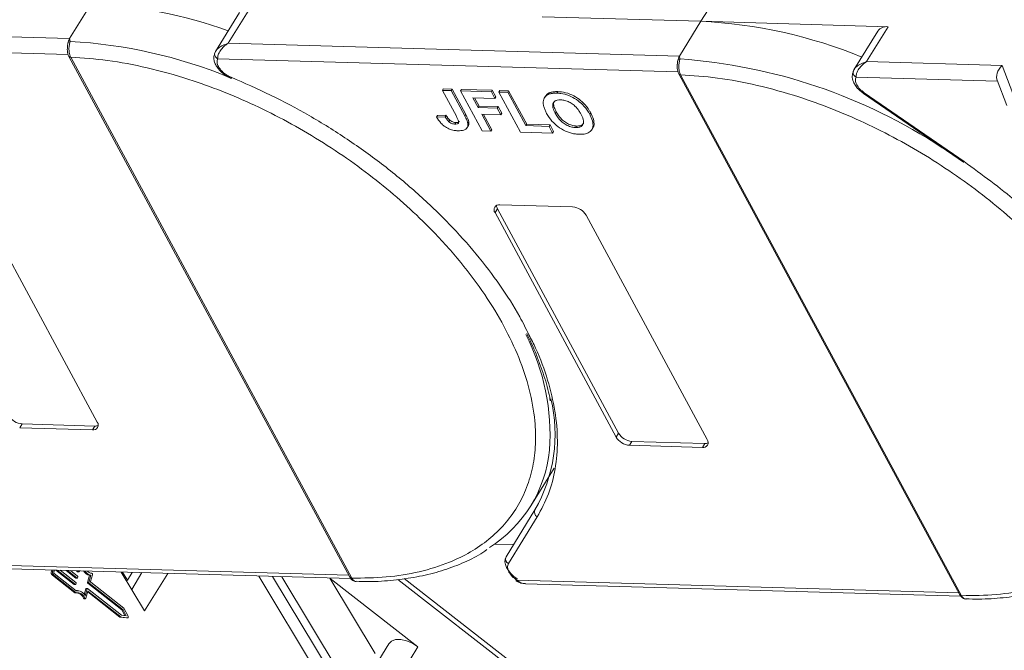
# Model space of a CAD drawing. Header units: millimetres. Extents: x 1995 to 3465, y 709 to 1742.
# Tile 34 of 45: x 2929 to 2990, y 1596 to 1636. Entities that reach past the tile are written whole.
import ezdxf

# ---------------------------------------------------------------- set-up
doc = ezdxf.new("R2010")
doc.units = ezdxf.units.MM

msp = doc.modelspace()

# ---------------------------------------------------------------- linework, layer by layer
at = {"color": 7, "linetype": 'Continuous', "lineweight": 15}
for p, q in [((2971.417, 1635.451), (2972.767, 1637.641)), ((2933.14, 1636.552), (2931.791, 1634.362)), ((2942.448, 1635.994), (2940.948, 1633.56)), ((2941.748, 1634.076), (2943.097, 1636.265)), ((2931.791, 1634.362), (2903.471, 1635.177)), ((2961.46, 1635.738), (2971.417, 1635.451)), ((2971.417, 1635.451), (2970.068, 1633.262)), ((2983.165, 1635.114), (2971.417, 1635.451)), ((2982.516, 1634.842), (2981.016, 1632.409)), ((2981.815, 1632.924), (2983.165, 1635.114)), ((2902.803, 1634.205), (2931.698, 1633.375)), ((2931.791, 1634.362), (2931.82, 1634.188)), ((2970.068, 1633.262), (2941.748, 1634.076)), ((2940.962, 1633.583), (2940.892, 1633.41)), ((2931.747, 1633.25), (2949.389, 1600.555)), ((2931.857, 1633.197), (2931.858, 1633.196)), ((2931.858, 1633.196), (2949.499, 1600.501)), ((2941.08, 1633.105), (2969.975, 1632.274)), ((2970.068, 1633.262), (2970.096, 1633.087)), ((2990.326, 1632.68), (2981.815, 1632.924)), ((2990.99, 1630.928), (2990.326, 1632.68)), ((2970.024, 1632.149), (2987.665, 1599.455)), ((2970.134, 1632.097), (2970.135, 1632.095)), ((2970.135, 1632.095), (2987.776, 1599.401)), ((2981.031, 1632.433), (2980.96, 1632.26)), ((2981.148, 1631.953), (2990.03, 1631.698)), ((2990.008, 1631.755), (2990.607, 1630.176)), ((2955.245, 1631.212), (2955.185, 1631.115)), ((2955.185, 1631.115), (2956.064, 1629.487)), ((2955.735, 1631.099), (2955.185, 1631.115)), ((2955.245, 1631.212), (2955.795, 1631.196)), ((2955.735, 1631.099), (2955.795, 1631.196)), ((2956.59, 1629.513), (2955.735, 1631.099)), ((2955.795, 1631.196), (2956.65, 1629.611)), ((2956.321, 1631.082), (2956.381, 1631.179)), ((2956.321, 1631.082), (2957.678, 1628.567)), ((2958.261, 1631.026), (2956.321, 1631.082)), ((2956.381, 1631.179), (2958.321, 1631.124)), ((2958.261, 1631.026), (2958.321, 1631.124)), ((2958.488, 1630.607), (2958.261, 1631.026)), ((2958.321, 1631.124), (2958.548, 1630.704)), ((2958.738, 1631.013), (2958.798, 1631.11)), ((2958.738, 1631.013), (2960.095, 1628.498)), ((2959.287, 1630.997), (2958.738, 1631.013)), ((2958.798, 1631.11), (2959.347, 1631.094)), ((2959.287, 1630.997), (2959.347, 1631.094)), ((2960.418, 1628.901), (2959.287, 1630.997)), ((2959.347, 1631.094), (2960.478, 1628.998)), ((2961.89, 1630.956), (2961.83, 1630.858)), ((2962.438, 1631.037), (2962.378, 1630.94)), ((2981.615, 1630.921), (2987.891, 1626.6)), ((2987.94, 1626.645), (2981.663, 1630.966)), ((2957.096, 1630.647), (2958.488, 1630.607)), ((2957.427, 1630.035), (2957.096, 1630.647)), ((2957.21, 1630.644), (2957.487, 1630.132)), ((2958.488, 1630.607), (2958.548, 1630.704)), ((2961.653, 1630.747), (2961.593, 1630.65)), ((2956.65, 1629.611), (2956.59, 1629.513)), ((2957.427, 1630.035), (2957.487, 1630.132)), ((2958.635, 1630), (2957.427, 1630.035)), ((2957.487, 1630.132), (2958.695, 1630.097)), ((2957.653, 1629.615), (2958.861, 1629.581)), ((2958.227, 1628.551), (2957.653, 1629.615)), ((2957.767, 1629.612), (2958.287, 1628.649)), ((2958.635, 1630), (2958.695, 1630.097)), ((2958.861, 1629.581), (2958.635, 1630)), ((2958.695, 1630.097), (2958.921, 1629.678)), ((2958.861, 1629.581), (2958.921, 1629.678)), ((2962.332, 1629.772), (2962.272, 1629.675)), ((2964.495, 1629.705), (2964.435, 1629.607)), ((2954.826, 1629.443), (2954.886, 1629.54)), ((2955.358, 1629.459), (2954.826, 1629.443)), ((2954.886, 1629.54), (2955.418, 1629.556)), ((2955.418, 1629.556), (2955.358, 1629.459)), ((2955.661, 1629.241), (2955.601, 1629.144)), ((2956.03, 1629.094), (2955.97, 1628.997)), ((2956.846, 1629.134), (2956.786, 1629.037)), ((2960.418, 1628.901), (2960.478, 1628.998)), ((2960.478, 1628.998), (2961.943, 1628.956)), ((2961.883, 1628.859), (2961.943, 1628.956)), ((2961.943, 1628.956), (2962.169, 1628.537)), ((2956.746, 1628.782), (2956.806, 1628.88)), ((2957.678, 1628.567), (2958.227, 1628.551)), ((2958.227, 1628.551), (2958.287, 1628.649)), ((2960.095, 1628.498), (2962.109, 1628.44)), ((2961.883, 1628.859), (2960.418, 1628.901)), ((2962.109, 1628.44), (2961.883, 1628.859)), ((2962.109, 1628.44), (2962.169, 1628.537)), ((2963.611, 1628.876), (2963.551, 1628.779)), ((2964.566, 1628.654), (2964.626, 1628.751)), ((2925.929, 1624.379), (2933.529, 1610.294)), ((2958.643, 1623.686), (2958.493, 1623.443)), ((2966.093, 1609.358), (2958.493, 1623.443)), ((2958.643, 1623.686), (2966.243, 1609.601)), ((2958.793, 1623.929), (2963.363, 1623.798)), ((2964.206, 1623.279), (2971.806, 1609.194)), ((2928.659, 1609.939), (2928.809, 1610.182)), ((2933.229, 1609.808), (2928.659, 1609.939)), ((2928.809, 1610.182), (2933.379, 1610.051)), ((2933.379, 1610.051), (2933.229, 1609.808)), ((2966.243, 1609.601), (2966.093, 1609.358)), ((2966.935, 1608.839), (2967.085, 1609.082)), ((2971.506, 1608.707), (2966.935, 1608.839)), ((2967.085, 1609.082), (2971.656, 1608.951)), ((2971.656, 1608.951), (2971.506, 1608.707)), ((2960.74, 1605.035), (2962.195, 1607.395)), ((2960.994, 1604.78), (2959.181, 1601.838)), ((2961.142, 1604.353), (2959.329, 1601.412)), ((2958.473, 1602.644), (2959.657, 1602.61)), ((2949.322, 1600.679), (2921.579, 1601.476)), ((2922.13, 1601.255), (2949.448, 1600.47)), ((2930.671, 1601.01), (2930.651, 1600.94)), ((2930.734, 1600.942), (2930.651, 1600.94)), ((2930.708, 1600.684), (2930.791, 1600.686)), ((2930.708, 1600.684), (2932.111, 1599.578)), ((2930.753, 1601.007), (2930.734, 1600.942)), ((2930.791, 1600.686), (2932.194, 1599.58)), ((2930.805, 1600.886), (2930.838, 1601.005)), ((2932.204, 1599.713), (2930.824, 1600.801)), ((2930.928, 1601.002), (2932.068, 1600.103)), ((2931.016, 1601), (2932.151, 1600.105)), ((2932.184, 1600.22), (2931.201, 1600.995)), ((2931.574, 1600.984), (2932.181, 1600.505)), ((2931.663, 1600.981), (2932.265, 1600.507)), ((2932.297, 1600.622), (2931.848, 1600.976)), ((2932.221, 1600.965), (2932.295, 1600.907)), ((2932.29, 1600.522), (2932.307, 1600.579)), ((2932.378, 1600.909), (2932.295, 1600.907)), ((2932.304, 1600.904), (2932.387, 1600.906)), ((2932.31, 1600.963), (2932.378, 1600.909)), ((2932.404, 1600.924), (2932.414, 1600.96)), ((2933.049, 1600.68), (2932.924, 1600.236)), ((2933.133, 1600.681), (2933.007, 1600.238)), ((2933.133, 1600.681), (2933.049, 1600.68)), ((2933.11, 1600.297), (2933.228, 1600.712)), ((2935.034, 1600.884), (2936.5, 1598.451)), ((2935.417, 1600.373), (2935.11, 1600.882)), ((2935.417, 1600.373), (2935.721, 1600.865)), ((2935.688, 1599.799), (2936.334, 1600.847)), ((2936.5, 1598.451), (2937.948, 1600.801)), ((2943.665, 1600.636), (2947.547, 1594.193)), ((2944.523, 1600.612), (2949.05, 1593.099)), ((2949.478, 1593.349), (2945.111, 1600.595)), ((2932.151, 1600.105), (2932.068, 1600.103)), ((2932.077, 1600.1), (2932.16, 1600.102)), ((2932.177, 1600.12), (2932.193, 1600.177)), ((2932.265, 1600.507), (2932.181, 1600.505)), ((2932.19, 1600.502), (2932.273, 1600.504)), ((2933.007, 1600.238), (2932.924, 1600.236)), ((2933.017, 1600.195), (2932.934, 1600.193)), ((2932.934, 1600.193), (2935.064, 1598.514)), ((2933.017, 1600.195), (2935.147, 1598.516)), ((2935.194, 1598.619), (2933.12, 1600.254)), ((2935.365, 1600.335), (2935.417, 1600.373)), ((2948.129, 1600.508), (2950.977, 1595.781)), ((2953.655, 1596.193), (2948.148, 1600.476)), ((2949.499, 1600.501), (2949.5, 1600.5)), ((2952.391, 1600.415), (2970.395, 1586.414)), ((2970.918, 1586.377), (2952.792, 1600.472)), ((2987.599, 1599.578), (2959.856, 1600.376)), ((2960.407, 1600.155), (2987.725, 1599.37)), ((2932.111, 1599.578), (2932.194, 1599.58)), ((2932.283, 1599.722), (2932.2, 1599.72)), ((2932.811, 1599.834), (2932.71, 1599.478)), ((2932.894, 1599.836), (2932.769, 1599.392)), ((2932.811, 1599.834), (2932.894, 1599.836)), ((2932.815, 1599.25), (2932.94, 1599.694)), ((2932.911, 1599.854), (2932.828, 1599.852)), ((2935.05, 1598.171), (2932.92, 1599.85)), ((2932.925, 1599.639), (2934.949, 1598.043)), ((2932.94, 1599.694), (2935.032, 1598.045)), ((2987.776, 1599.401), (2987.777, 1599.399)), ((2932.75, 1599.238), (2932.666, 1599.236)), ((2932.698, 1599.212), (2932.781, 1599.214)), ((2935.348, 1598.147), (2935.05, 1598.171)), ((2935.147, 1598.516), (2935.064, 1598.514)), ((2935.064, 1598.514), (2935.26, 1598.154)), ((2935.147, 1598.516), (2935.348, 1598.147)), ((2935.467, 1598.117), (2935.194, 1598.619)), ((2934.949, 1598.043), (2935.032, 1598.045)), ((2934.949, 1598.043), (2935.354, 1598.01)), ((2935.032, 1598.045), (2935.437, 1598.012)), ((2935.437, 1598.012), (2935.354, 1598.01)), ((2935.354, 1598.01), (2935.357, 1598.01)), ((2935.357, 1598.01), (2935.44, 1598.012)), ((2951.826, 1596.388), (2950.326, 1593.955)), ((2952.156, 1593.761), (2953.655, 1596.193))]:
    msp.add_line(p, q, dxfattribs=at)
at = {"color": 7, "linetype": 'Continuous', "lineweight": 15, "flags": 128}
for points in [[(2941.932, 1631.935), (2941.931, 1631.898), (2941.936, 1631.871), (2941.946, 1631.856), (2941.955, 1631.853)], [(2981.663, 1630.966), (2981.641, 1630.94), (2981.624, 1630.925), (2981.615, 1630.92), (2981.615, 1630.921)], [(2987.891, 1626.6), (2987.892, 1626.6), (2987.901, 1626.604), (2987.917, 1626.62), (2987.94, 1626.645)], [(2959.883, 1600.458), (2959.673, 1600.615), (2959.487, 1600.789), (2959.333, 1600.974), (2959.216, 1601.165), (2959.14, 1601.353), (2959.109, 1601.532), (2959.123, 1601.696), (2959.181, 1601.838)], [(2932.378, 1600.909), (2932.382, 1600.907), (2932.385, 1600.906), (2932.389, 1600.906), (2932.393, 1600.908), (2932.396, 1600.91), (2932.399, 1600.914), (2932.402, 1600.919), (2932.404, 1600.924)], [(2933.192, 1600.804), (2933.201, 1600.802), (2933.211, 1600.796), (2933.219, 1600.786), (2933.225, 1600.774), (2933.229, 1600.759), (2933.231, 1600.743), (2933.231, 1600.727), (2933.228, 1600.712)], [(2932.151, 1600.105), (2932.155, 1600.103), (2932.159, 1600.102), (2932.162, 1600.102), (2932.166, 1600.104), (2932.17, 1600.106), (2932.173, 1600.11), (2932.175, 1600.115), (2932.177, 1600.12)], [(2932.265, 1600.507), (2932.268, 1600.505), (2932.272, 1600.504), (2932.276, 1600.504), (2932.28, 1600.506), (2932.283, 1600.508), (2932.286, 1600.512), (2932.289, 1600.517), (2932.29, 1600.522)], [(2959.856, 1600.376), (2959.835, 1600.349), (2959.82, 1600.333), (2959.813, 1600.327), (2959.813, 1600.333), (2959.821, 1600.35), (2959.835, 1600.377), (2959.856, 1600.413), (2959.883, 1600.458)], [(2932.92, 1599.85), (2932.916, 1599.853), (2932.912, 1599.854), (2932.908, 1599.853), (2932.905, 1599.852), (2932.901, 1599.849), (2932.898, 1599.846), (2932.896, 1599.841), (2932.894, 1599.836)], [(2932.815, 1599.25), (2932.81, 1599.236), (2932.803, 1599.225), (2932.794, 1599.218), (2932.785, 1599.214), (2932.775, 1599.214), (2932.765, 1599.218), (2932.757, 1599.226), (2932.75, 1599.238)], [(2935.467, 1598.117), (2935.474, 1598.102), (2935.477, 1598.084), (2935.477, 1598.065), (2935.474, 1598.047), (2935.468, 1598.032), (2935.459, 1598.02), (2935.449, 1598.013), (2935.437, 1598.012)], [(2953.655, 1596.193), (2953.311, 1596.417), (2952.941, 1596.574), (2952.578, 1596.652), (2952.252, 1596.645), (2951.993, 1596.552), (2951.826, 1596.388)]]:
    msp.add_lwpolyline(points, dxfattribs=at)
at = {"color": 7, "linetype": 'Continuous', "lineweight": 15}
for centre, radius, start, end in [((2931.772, 1606.877), 29.706, 70.37766, 87.36022), ((2969.954, 1605.105), 30.382, 67.65228, 87.24033), ((2983.071, 1634.427), 0.693, 82.19656, 143.19427), ((2931.88, 1633.975), 0.222, 105.89828, 154.18769), ((2930.182, 1603.692), 30.54, 67.61991, 86.92618), ((2941.131, 1633.398), 0.239, 148.58106, 178.03497), ((2941.238, 1633.413), 0.346, 181.21772, 242.87162), ((2931.847, 1633.318), 0.121, 213.31763, 274.70456), ((2931.849, 1633.319), 0.123, 214.04545, 273.97599), ((2970.157, 1632.874), 0.222, 105.89828, 154.18769), ((2967.697, 1598.885), 34.287, 56.61812, 85.98746), ((2970.124, 1632.217), 0.121, 213.31763, 274.70456), ((2970.126, 1632.218), 0.123, 214.04545, 273.97599), ((2981.198, 1632.246), 0.238, 148.55546, 176.3003), ((2981.305, 1632.26), 0.345, 179.78709, 242.95412), ((2958.735, 1623.629), 0.306, 79.14736, 217.56468), ((2959.027, 1623.912), 0.446, 182.64256, 210.45521), ((2963.283, 1622.725), 1.076, 30.95613, 85.74517), ((2948.081, 1609.481), 13.862, 356.09889, 27.10414), ((2952.672, 1609.545), 9.59, 330.2055, 13.3954), ((2928.888, 1611.255), 1.076, 210.95613, 265.74517), ((2933.286, 1610.108), 0.306, 259.14736, 37.56468), ((2933.408, 1610.496), 0.446, 266.24921, 294.05501), ((2967.015, 1609.912), 1.076, 210.95613, 265.74517), ((2967.165, 1610.155), 1.076, 210.95613, 265.74517), ((2971.563, 1609.008), 0.306, 259.14736, 37.56468), ((2971.685, 1609.396), 0.446, 266.24921, 294.05501), ((2953.743, 1609.349), 8.207, 302.40058, 354.33401), ((2961.286, 1604.642), 0.323, 154.70189, 243.53573), ((2959.473, 1601.701), 0.323, 154.70189, 243.53573), ((2930.895, 1600.86), 0.257, 161.91589, 223.40054), ((2930.978, 1600.862), 0.257, 161.91589, 223.40054), ((2930.886, 1600.859), 0.0855, 161.91589, 223.40054), ((2932.304, 1600.918), 0.0135, 229.67127, 270.30289), ((2932.266, 1600.593), 0.0428, 341.91589, 43.40054), ((2933.187, 1601.271), 0.607, 211.65461, 256.85548), ((2933.27, 1601.271), 0.605, 212.05082, 256.89148), ((2933.22, 1601.258), 0.454, 223.26561, 266.39483), ((2949.491, 1600.624), 0.123, 214.04545, 273.97599), ((2949.492, 1600.623), 0.123, 214.09141, 273.93668), ((2932.077, 1600.114), 0.0135, 229.67127, 270.30289), ((2932.19, 1600.516), 0.0135, 229.67127, 270.30289), ((2932.153, 1600.191), 0.0428, 341.91589, 43.40054), ((2932.965, 1600.223), 0.0428, 161.91589, 223.40054), ((2933.048, 1600.224), 0.0428, 161.91589, 223.40054), ((2933.151, 1600.283), 0.0428, 161.91589, 223.40054), ((2932.27, 1599.082), 0.504, 17.9465, 98.75134), ((2932.268, 1599.168), 0.548, 24.06002, 96.72699), ((2932.125, 1599.021), 0.582, 21.6349, 78.23874), ((2932.831, 1599.831), 0.021, 100.59105, 172.63218), ((2987.768, 1599.524), 0.123, 214.04545, 273.97599), ((2987.768, 1599.523), 0.123, 214.09141, 273.93668), ((2932.701, 1599.248), 0.0363, 199.62462, 265.26711)]:
    msp.add_arc(centre, radius, start, end, dxfattribs=at)
msp.add_ellipse((2990.597, 1632.177), major_axis=(0.441, 0.619), ratio=0.715737, start_param=1.232087, end_param=2.802883, dxfattribs=at)
for points, knots in [([(2931.661, 1633.927), (2931.652, 1633.818), (2931.638, 1633.65), (2931.675, 1633.411), (2931.722, 1633.305), (2931.746, 1633.251)], [0, 0, 0, 0, 0.471624, 0.732738, 1, 1, 1, 1]), ([(2931.663, 1633.86), (2931.664, 1633.917), (2931.665, 1633.989), (2931.678, 1634.057), (2931.681, 1634.071)], [0, 0, 0, 0, 0.789574, 1, 1, 1, 1]), ([(2931.82, 1634.188), (2931.813, 1634.159), (2931.799, 1634.095), (2931.775, 1633.977), (2931.756, 1633.841), (2931.748, 1633.679), (2931.758, 1633.509), (2931.794, 1633.336), (2931.835, 1633.246), (2931.857, 1633.197)], [0, 0, 0, 0, 0.111798, 0.24433, 0.368648, 0.500401, 0.687223, 0.827968, 1, 1, 1, 1]), ([(2940.927, 1633.522), (2940.959, 1633.572), (2941.029, 1633.684), (2941.287, 1633.903), (2941.567, 1634.008), (2941.748, 1634.076)], [0, 0, 0, 0, 0.227063, 0.501587, 1, 1, 1, 1]), ([(2941.748, 1634.076), (2941.654, 1634.012), (2941.466, 1633.883), (2941.248, 1633.621), (2941.102, 1633.34), (2941.087, 1633.18), (2941.08, 1633.105)], [0, 0, 0, 0, 0.2511309, 0.5018046, 0.7656407, 1, 1, 1, 1]), ([(2940.892, 1633.406), (2940.872, 1633.344), (2940.831, 1633.221), (2940.85, 1633.004), (2940.925, 1632.778), (2941.058, 1632.55), (2941.238, 1632.334), (2941.456, 1632.139), (2941.699, 1631.972), (2941.87, 1631.893), (2941.955, 1631.853)], [0, 0, 0, 0, 0.128528, 0.256215, 0.382974, 0.50872, 0.633372, 0.756852, 0.879085, 1, 1, 1, 1]), ([(2931.858, 1633.196), (2932.624, 1633.144), (2934.18, 1633.039), (2936.68, 1632.564), (2939.089, 1631.898), (2941.346, 1631.087), (2943.416, 1630.196), (2945.471, 1629.162), (2948.156, 1627.603), (2950.689, 1625.815), (2952.979, 1623.867), (2954.701, 1622.207), (2956.364, 1620.348), (2957.873, 1618.325), (2959.091, 1616.319), (2960.034, 1614.321), (2960.695, 1612.322), (2961.016, 1610.502), (2961.059, 1608.891), (2960.889, 1607.488), (2960.509, 1606.17), (2959.719, 1604.553), (2958.524, 1603.189), (2956.975, 1602.123), (2955.535, 1601.418), (2953.781, 1600.872), (2951.723, 1600.528), (2950.233, 1600.51), (2949.499, 1600.501)], [0, 0, 0, 0, 0.038862, 0.078912, 0.1200677, 0.1522272, 0.1843815, 0.2172151, 0.2500433, 0.3156185, 0.347778, 0.3799323, 0.4210926, 0.4611415, 0.5, 0.5388632, 0.578912, 0.6200677, 0.6522272, 0.6843815, 0.7172151, 0.7500433, 0.8156185, 0.847778, 0.8799323, 0.9210926, 0.9611404, 1, 1, 1, 1]), ([(2969.938, 1632.826), (2969.929, 1632.718), (2969.915, 1632.549), (2969.952, 1632.311), (2969.999, 1632.205), (2970.023, 1632.151)], [0, 0, 0, 0, 0.471624, 0.732738, 1, 1, 1, 1]), ([(2969.939, 1632.759), (2969.94, 1632.816), (2969.942, 1632.888), (2969.955, 1632.957), (2969.958, 1632.971)], [0, 0, 0, 0, 0.789574, 1, 1, 1, 1]), ([(2970.096, 1633.087), (2970.09, 1633.058), (2970.076, 1632.995), (2970.051, 1632.877), (2970.033, 1632.741), (2970.025, 1632.578), (2970.035, 1632.409), (2970.071, 1632.235), (2970.112, 1632.146), (2970.134, 1632.097)], [0, 0, 0, 0, 0.111798, 0.24433, 0.368648, 0.500401, 0.687223, 0.827968, 1, 1, 1, 1]), ([(2980.994, 1632.37), (2981.026, 1632.421), (2981.096, 1632.532), (2981.354, 1632.752), (2981.635, 1632.857), (2981.815, 1632.924)], [0, 0, 0, 0, 0.227063, 0.501587, 1, 1, 1, 1]), ([(2981.815, 1632.924), (2981.721, 1632.86), (2981.534, 1632.731), (2981.316, 1632.469), (2981.17, 1632.188), (2981.155, 1632.028), (2981.148, 1631.953)], [0, 0, 0, 0, 0.251519, 0.501784, 0.765632, 1, 1, 1, 1]), ([(2941.932, 1631.935), (2941.85, 1631.973), (2941.682, 1632.051), (2941.453, 1632.218), (2941.259, 1632.408), (2941.175, 1632.542), (2941.134, 1632.608)], [0, 0, 0, 0, 0.245513, 0.5, 0.754487, 1, 1, 1, 1]), ([(2970.135, 1632.095), (2970.901, 1632.044), (2972.457, 1631.938), (2974.957, 1631.463), (2977.366, 1630.797), (2979.623, 1629.987), (2981.693, 1629.096), (2983.747, 1628.062), (2986.433, 1626.503), (2988.966, 1624.715), (2991.255, 1622.766), (2992.978, 1621.107), (2994.641, 1619.248), (2996.15, 1617.225), (2997.368, 1615.219), (2998.311, 1613.221), (2998.971, 1611.222), (2999.293, 1609.402), (2999.336, 1607.791), (2999.166, 1606.387), (2998.786, 1605.07), (2997.996, 1603.453), (2996.801, 1602.088), (2995.252, 1601.022), (2993.812, 1600.318), (2992.058, 1599.771), (2989.999, 1599.427), (2988.51, 1599.41), (2987.776, 1599.401)], [0, 0, 0, 0, 0.038862, 0.078912, 0.1200677, 0.1522272, 0.1843815, 0.2172151, 0.2500433, 0.3156185, 0.347778, 0.3799323, 0.4210926, 0.4611415, 0.5, 0.5388632, 0.578912, 0.6200677, 0.6522272, 0.6843815, 0.7172151, 0.7500433, 0.8156185, 0.847778, 0.8799323, 0.9210926, 0.9611404, 1, 1, 1, 1]), ([(2980.985, 1632.35), (2980.949, 1632.24), (2980.876, 1632.015), (2980.957, 1631.689), (2981.106, 1631.413), (2981.332, 1631.129), (2981.562, 1630.964), (2981.706, 1630.861)], [0, 0, 0, 0, 0.208, 0.427784, 0.580415, 0.736816, 1, 1, 1, 1]), ([(2941.932, 1631.935), (2942.759, 1631.578), (2944.412, 1630.864), (2946.857, 1629.55), (2949.245, 1628.069), (2951.537, 1626.417), (2953.679, 1624.637), (2955.619, 1622.771), (2957.345, 1620.847), (2958.825, 1618.89), (2959.932, 1617.187), (2960.435, 1616.149), (2960.618, 1615.771)], [0, 0, 0, 0, 0.103246, 0.206499, 0.312218, 0.418667, 0.525117, 0.630836, 0.734078, 0.837335, 0.940577, 1, 1, 1, 1]), ([(2981.663, 1630.966), (2981.569, 1631.039), (2981.373, 1631.192), (2981.177, 1631.469), (2981.086, 1631.742), (2981.128, 1631.884), (2981.148, 1631.953)], [0, 0, 0, 0, 0.241864, 0.5, 0.758136, 1, 1, 1, 1]), ([(2961.514, 1630.309), (2961.516, 1630.369), (2961.519, 1630.487), (2961.594, 1630.679), (2961.709, 1630.801), (2961.817, 1630.852), (2961.83, 1630.858)], [0, 0, 0, 0, 0.2508959, 0.5021661, 0.9405117, 1, 1, 1, 1]), ([(2961.656, 1630.745), (2961.711, 1630.818), (2961.773, 1630.901), (2961.877, 1630.95), (2961.89, 1630.956)], [0, 0, 0, 0, 0.874905, 1, 1, 1, 1]), ([(2961.83, 1630.858), (2961.858, 1630.87), (2961.916, 1630.893), (2962.008, 1630.914), (2962.099, 1630.929), (2962.188, 1630.937), (2962.281, 1630.942), (2962.346, 1630.94), (2962.378, 1630.94)], [0, 0, 0, 0, 0.185429, 0.37219, 0.527708, 0.683877, 0.841678, 1, 1, 1, 1]), ([(2961.89, 1630.956), (2961.918, 1630.967), (2961.976, 1630.99), (2962.068, 1631.011), (2962.159, 1631.026), (2962.248, 1631.035), (2962.341, 1631.039), (2962.406, 1631.038), (2962.438, 1631.037)], [0, 0, 0, 0, 0.185429, 0.37219, 0.527708, 0.683877, 0.841678, 1, 1, 1, 1]), ([(2962.378, 1630.94), (2962.456, 1630.935), (2962.69, 1630.922), (2963.117, 1630.813), (2963.602, 1630.558), (2964.039, 1630.195), (2964.29, 1629.866), (2964.407, 1629.657), (2964.435, 1629.607)], [0, 0, 0, 0, 0.101398, 0.306996, 0.506144, 0.685262, 0.924557, 1, 1, 1, 1]), ([(2962.438, 1631.037), (2962.516, 1631.033), (2962.75, 1631.019), (2963.177, 1630.91), (2963.662, 1630.655), (2964.099, 1630.293), (2964.35, 1629.963), (2964.467, 1629.755), (2964.495, 1629.705)], [0, 0, 0, 0, 0.101398, 0.306996, 0.506144, 0.685262, 0.924557, 1, 1, 1, 1]), ([(2961.731, 1629.674), (2961.714, 1629.707), (2961.678, 1629.774), (2961.63, 1629.878), (2961.586, 1629.985), (2961.55, 1630.095), (2961.523, 1630.204), (2961.517, 1630.274), (2961.514, 1630.309)], [0, 0, 0, 0, 0.15395, 0.308181, 0.478699, 0.649961, 0.824203, 1, 1, 1, 1]), ([(2962.611, 1630.52), (2962.537, 1630.519), (2962.387, 1630.515), (2962.216, 1630.435), (2962.113, 1630.297), (2962.099, 1630.067), (2962.181, 1629.848), (2962.257, 1629.703), (2962.272, 1629.675)], [0, 0, 0, 0, 0.159186, 0.319845, 0.483838, 0.656366, 0.932671, 1, 1, 1, 1]), ([(2962.332, 1629.772), (2962.297, 1629.839), (2962.21, 1630.009), (2962.159, 1630.24), (2962.171, 1630.402), (2962.217, 1630.443), (2962.218, 1630.444)], [0, 0, 0, 0, 0.274858, 0.694634, 0.993023, 1, 1, 1, 1]), ([(2963.879, 1629.635), (2963.841, 1629.702), (2963.744, 1629.871), (2963.55, 1630.111), (2963.28, 1630.321), (2963.011, 1630.454), (2962.782, 1630.51), (2962.656, 1630.518), (2962.611, 1630.52)], [0, 0, 0, 0, 0.159697, 0.4009, 0.570524, 0.740194, 0.908408, 1, 1, 1, 1]), ([(2956.65, 1629.611), (2956.668, 1629.577), (2956.703, 1629.51), (2956.747, 1629.42), (2956.782, 1629.34), (2956.808, 1629.271), (2956.832, 1629.202), (2956.841, 1629.157), (2956.846, 1629.134)], [0, 0, 0, 0, 0.20827, 0.416707, 0.561481, 0.706573, 0.852825, 1, 1, 1, 1]), ([(2963.778, 1628.36), (2963.701, 1628.364), (2963.466, 1628.378), (2963.038, 1628.484), (2962.55, 1628.741), (2962.114, 1629.105), (2961.87, 1629.427), (2961.756, 1629.629), (2961.731, 1629.674)], [0, 0, 0, 0, 0.102171, 0.30922, 0.51365, 0.692275, 0.932413, 1, 1, 1, 1]), ([(2962.272, 1629.675), (2962.31, 1629.607), (2962.418, 1629.421), (2962.641, 1629.159), (2962.954, 1628.943), (2963.238, 1628.82), (2963.437, 1628.785), (2963.536, 1628.78), (2963.551, 1628.779)], [0, 0, 0, 0, 0.159163, 0.441094, 0.61902, 0.796885, 0.968573, 1, 1, 1, 1]), ([(2963.611, 1628.876), (2963.531, 1628.883), (2963.372, 1628.897), (2963.105, 1628.995), (2962.839, 1629.151), (2962.563, 1629.403), (2962.415, 1629.621), (2962.34, 1629.758), (2962.332, 1629.772)], [0, 0, 0, 0, 0.15971, 0.320429, 0.491074, 0.67705, 0.96629, 1, 1, 1, 1]), ([(2963.551, 1628.779), (2963.625, 1628.781), (2963.775, 1628.786), (2963.942, 1628.871), (2964.041, 1629.013), (2964.051, 1629.249), (2963.967, 1629.468), (2963.892, 1629.612), (2963.879, 1629.635)], [0, 0, 0, 0, 0.1590911, 0.3194511, 0.4859915, 0.6606818, 0.9442887, 1, 1, 1, 1]), ([(2964.435, 1629.607), (2964.469, 1629.54), (2964.573, 1629.338), (2964.665, 1629.019), (2964.621, 1628.692), (2964.42, 1628.467), (2964.116, 1628.364), (2963.88, 1628.361), (2963.778, 1628.36)], [0, 0, 0, 0, 0.101888, 0.307343, 0.492963, 0.678647, 0.860791, 1, 1, 1, 1]), ([(2964.495, 1629.705), (2964.53, 1629.637), (2964.634, 1629.435), (2964.716, 1629.122), (2964.713, 1628.86), (2964.629, 1628.774), (2964.615, 1628.759)], [0, 0, 0, 0, 0.192169, 0.579672, 0.929764, 1, 1, 1, 1]), ([(2956.16, 1628.579), (2956.082, 1628.584), (2955.905, 1628.595), (2955.603, 1628.684), (2955.31, 1628.854), (2955.027, 1629.113), (2954.905, 1629.313), (2954.826, 1629.443)], [0, 0, 0, 0, 0.155292, 0.353145, 0.543243, 0.704067, 1, 1, 1, 1]), ([(2955.358, 1629.459), (2955.368, 1629.442), (2955.387, 1629.409), (2955.421, 1629.357), (2955.457, 1629.304), (2955.498, 1629.25), (2955.544, 1629.195), (2955.582, 1629.161), (2955.601, 1629.144)], [0, 0, 0, 0, 0.155996, 0.312125, 0.480895, 0.650212, 0.823248, 1, 1, 1, 1]), ([(2955.418, 1629.556), (2955.428, 1629.54), (2955.447, 1629.506), (2955.481, 1629.454), (2955.517, 1629.402), (2955.558, 1629.347), (2955.604, 1629.293), (2955.642, 1629.259), (2955.661, 1629.241)], [0, 0, 0, 0, 0.155996, 0.312125, 0.480895, 0.650212, 0.823248, 1, 1, 1, 1]), ([(2955.601, 1629.144), (2955.639, 1629.116), (2955.71, 1629.063), (2955.832, 1629.015), (2955.916, 1629), (2955.96, 1628.998), (2955.97, 1628.997)], [0, 0, 0, 0, 0.330398, 0.624767, 0.917361, 1, 1, 1, 1]), ([(2955.661, 1629.241), (2955.699, 1629.213), (2955.77, 1629.16), (2955.892, 1629.112), (2955.976, 1629.097), (2956.02, 1629.095), (2956.03, 1629.094)], [0, 0, 0, 0, 0.330398, 0.624767, 0.917361, 1, 1, 1, 1]), ([(2955.97, 1628.997), (2956.018, 1628.998), (2956.096, 1628.999), (2956.174, 1629.038), (2956.21, 1629.095), (2956.19, 1629.247), (2956.118, 1629.383), (2956.064, 1629.487)], [0, 0, 0, 0, 0.189329, 0.302222, 0.415612, 0.548732, 1, 1, 1, 1]), ([(2956.03, 1629.094), (2956.078, 1629.096), (2956.155, 1629.097), (2956.23, 1629.13), (2956.245, 1629.163), (2956.251, 1629.177)], [0, 0, 0, 0, 0.495374, 0.790754, 1, 1, 1, 1]), ([(2956.786, 1629.037), (2956.789, 1628.975), (2956.794, 1628.852), (2956.703, 1628.705), (2956.505, 1628.587), (2956.29, 1628.582), (2956.16, 1628.579)], [0, 0, 0, 0, 0.20646, 0.413515, 0.645211, 1, 1, 1, 1]), ([(2956.59, 1629.513), (2956.608, 1629.48), (2956.643, 1629.413), (2956.687, 1629.323), (2956.722, 1629.243), (2956.748, 1629.174), (2956.772, 1629.104), (2956.781, 1629.06), (2956.786, 1629.037)], [0, 0, 0, 0, 0.20827, 0.416707, 0.561481, 0.706573, 0.852825, 1, 1, 1, 1]), ([(2956.846, 1629.134), (2956.852, 1629.071), (2956.86, 1628.976), (2956.813, 1628.908), (2956.797, 1628.885)], [0, 0, 0, 0, 0.663161, 1, 1, 1, 1]), ([(2964.046, 1629.054), (2964.042, 1629.043), (2964.017, 1628.975), (2963.888, 1628.904), (2963.727, 1628.876), (2963.629, 1628.876), (2963.611, 1628.876)], [0, 0, 0, 0, 0.084934, 0.502415, 0.906703, 1, 1, 1, 1]), ([(2998.333, 1615.731), (2997.808, 1616.609), (2996.673, 1618.507), (2994.245, 1621.351), (2991.317, 1624.174), (2989.06, 1625.826), (2987.94, 1626.645)], [0, 0, 0, 0, 0.224157, 0.484087, 0.744018, 1, 1, 1, 1]), ([(2960.482, 1615.856), (2960.69, 1615.427), (2961.013, 1614.762), (2961.238, 1614.11), (2961.319, 1613.878)], [0, 0, 0, 0, 0.643668, 1, 1, 1, 1]), ([(2960.618, 1615.771), (2960.764, 1615.491), (2961.262, 1614.535), (2961.827, 1612.923), (2962.298, 1610.97), (2962.455, 1609.1), (2962.311, 1607.361), (2961.9, 1605.755), (2961.394, 1604.82), (2961.142, 1604.353)], [0, 0, 0, 0, 0.064971, 0.221668, 0.379448, 0.537229, 0.693926, 0.846958, 1, 1, 1, 1]), ([(2961.319, 1613.878), (2961.403, 1613.653), (2961.658, 1612.967), (2961.867, 1612.212), (2961.947, 1611.699), (2961.959, 1611.623)], [0, 0, 0, 0, 0.293468, 0.894473, 1, 1, 1, 1]), ([(2949.771, 1600.303), (2950.043, 1600.295), (2950.849, 1600.271), (2952.125, 1600.359), (2953.593, 1600.563), (2954.981, 1600.894), (2956.276, 1601.353), (2957.286, 1601.818), (2957.813, 1602.174), (2957.985, 1602.291)], [0, 0, 0, 0, 0.083578, 0.248214, 0.413815, 0.58041, 0.748174, 0.91744, 1, 1, 1, 1]), ([(2988.048, 1599.202), (2988.32, 1599.194), (2989.126, 1599.171), (2990.402, 1599.259), (2991.869, 1599.463), (2993.258, 1599.793), (2994.553, 1600.253), (2995.563, 1600.717), (2996.089, 1601.074), (2996.262, 1601.19)], [0, 0, 0, 0, 0.083578, 0.248214, 0.413815, 0.58041, 0.748174, 0.91744, 1, 1, 1, 1]), ([(2949.389, 1600.554), (2949.413, 1600.516), (2949.461, 1600.44), (2949.559, 1600.356), (2949.668, 1600.3), (2949.742, 1600.292), (2949.779, 1600.288)], [0, 0, 0, 0, 0.241914, 0.492369, 0.74583, 1, 1, 1, 1]), ([(2949.5, 1600.5), (2949.527, 1600.458), (2949.576, 1600.382), (2949.67, 1600.308), (2949.734, 1600.297), (2949.77, 1600.291)], [0, 0, 0, 0, 0.354535, 0.644606, 1, 1, 1, 1]), ([(2959.813, 1600.327), (2959.912, 1600.276), (2960.099, 1600.178), (2960.308, 1600.162), (2960.406, 1600.155)], [0, 0, 0, 0, 0.529898, 1, 1, 1, 1]), ([(2959.856, 1600.376), (2959.936, 1600.313), (2960.099, 1600.186), (2960.304, 1600.169), (2960.407, 1600.16)], [0, 0, 0, 0, 0.4936056, 1, 1, 1, 1]), ([(2987.666, 1599.453), (2987.69, 1599.416), (2987.738, 1599.34), (2987.836, 1599.256), (2987.945, 1599.2), (2988.018, 1599.192), (2988.055, 1599.188)], [0, 0, 0, 0, 0.241914, 0.492369, 0.74583, 1, 1, 1, 1]), ([(2987.777, 1599.399), (2987.804, 1599.358), (2987.853, 1599.282), (2987.947, 1599.208), (2988.011, 1599.197), (2988.047, 1599.19)], [0, 0, 0, 0, 0.354535, 0.644606, 1, 1, 1, 1])]:
    msp.add_open_spline(points, degree=3, knots=knots, dxfattribs=at)
for points in [[(2931.681, 1634.071), (2931.694, 1634.125), (2931.72, 1634.234), (2931.767, 1634.319), (2931.791, 1634.362)], [(2941.08, 1633.105), (2941.058, 1633.032), (2941.014, 1632.885), (2941.094, 1632.701), (2941.134, 1632.608)], [(2969.958, 1632.971), (2969.971, 1633.025), (2969.997, 1633.133), (2970.044, 1633.219), (2970.068, 1633.262)], [(2959.329, 1601.412), (2959.299, 1601.336), (2959.24, 1601.184), (2959.324, 1600.985), (2959.366, 1600.885)], [(2959.366, 1600.885), (2959.426, 1600.792), (2959.546, 1600.606), (2959.753, 1600.453), (2959.856, 1600.376)]]:
    msp.add_open_spline(points, degree=3, dxfattribs=at)

doc.saveas('drawing.dxf')
